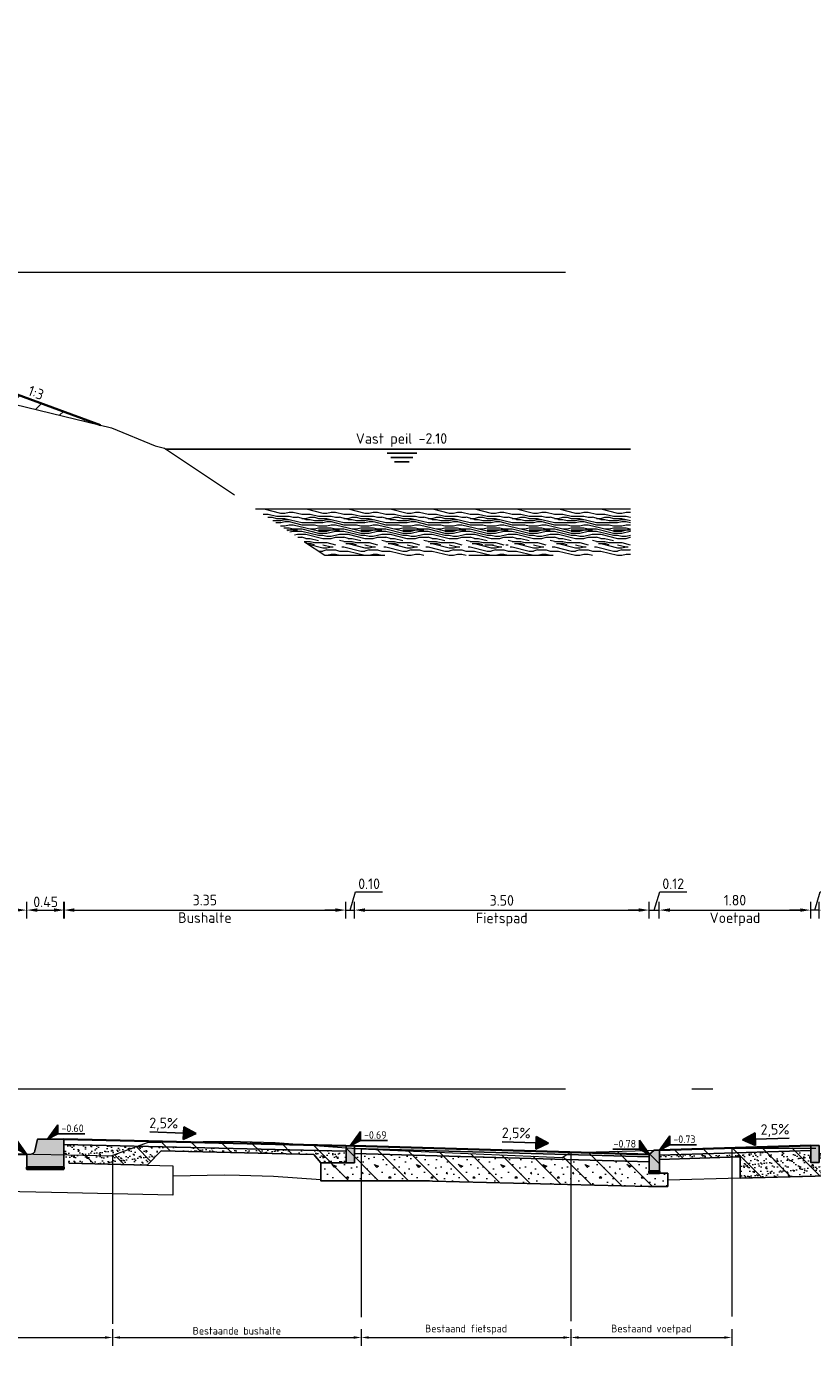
# Model space of a CAD drawing. Header units: metres. Extents: x -1 to 222837, y -2 to 853657.
# Tile 37 of 256: x 111524 to 111533, y 425584 to 425600. Entities that reach past the tile are written whole.
import ezdxf
from ezdxf.enums import TextEntityAlignment as Align

# ---------------------------------------------------------------- set-up
doc = ezdxf.new("R2010")
doc.units = ezdxf.units.M
doc.header["$XCLIPFRAME"] = 0
doc.linetypes.add('1-1', pattern=[20, 10, -10])
doc.linetypes.add('AL-NAP_LIJN', pattern=[15.25, 12, -1.5, 0.25, -1.5])
for name, color, linetype, lineweight in [('A-TXT-T25', 7, 'Continuous', 25), ('B-ALG', 8, 'Continuous', 5), ('B-ALG_TXT', 8, 'Continuous', 5), ('B-WE-GW-GROND_SLIB-A', 252, 'Continuous', 18), ('B-WE-GW-MAAIVELD-GD', 93, 'Continuous', 18), ('N-WE-AM-NAP-G', 7, 'AL-NAP_LIJN', 18), ('N-WE-GW-BERM-G', 90, 'Continuous', 35), ('N-WE-GW-GROND-WERK-A', 7, 'Continuous', 18), ('N-WE-GW-WATERGANG-WERK-A', 92, 'Continuous', 18), ('N-WE-VH-VERHARDING_BESTORTING-A', 252, 'Continuous', 18), ('N-WE-VH-VERHARDING_BESTORTING-G', 252, 'Continuous', 35), ('N-WE-VH-VERHARDING_FUNDERING-A', 7, 'Continuous', 18), ('X-XX-AL-HOOGTELABEL-S', 90, 'Continuous', 25)]:
    doc.layers.add(name, color=color, linetype=linetype, lineweight=lineweight)
for name, color, linetype in [('PR-WATER', 140, 'Continuous'), ('PR-WATER @ 0.05', 140, 'Continuous'), ('X-REF', 7, 'Continuous')]:
    doc.layers.add(name, color=color, linetype=linetype)
doc.styles.add('NLCS-ISO', font='NLCS-ISO.ttf')
doc.styles.add('NLCS-ISO-ANNOTATIEF-T25', font='NLCS-ISO.ttf', dxfattribs={"height": 2.5})
doc.styles.add('NLCS-ISO-M50-T25', font='NLCS-ISO.ttf')
doc.dimstyles.new('NLCS-ANNOTATIEF-T25-PIJL', dxfattribs={"dimtxt": 2.5, "dimasz": 2.5, "dimexe": 2, "dimexo": 2, "dimgap": 0.7, "dimtad": 1, "dimzin": 0, "dimdsep": 46, "dimtxsty": 'NLCS-ISO-ANNOTATIEF-T25', "dimcen": 0, "dimdle": 2, "dimclrd": 256, "dimclre": 256, "dimclrt": 256, "dimadec": 5, "dimazin": 0, "dimtfac": 1, "dimtofl": 0, "dimtmove": 1, "dimatfit": 0, "dimfxl": 2, "dimfxlon": 1, "dimtfillclr": 254, "dimtolj": 1, "dimtzin": 0, "dimlwd": 18, "dimlwe": 18, "dimarcsym": 0})
doc.dimstyles.new('NLCS-M50-T25-PIJL-X_L2_H5', dxfattribs={"dimscale": 0.05, "dimtxt": 2.5, "dimasz": 2.5, "dimexe": 2, "dimexo": 2, "dimgap": 0.7, "dimtad": 1, "dimzin": 0, "dimdsep": 46, "dimtxsty": 'NLCS-ISO-M50-T25', "dimcen": 0, "dimdle": 2, "dimclrd": 256, "dimclre": 256, "dimclrt": 256, "dimadec": 5, "dimazin": 0, "dimtfac": 1, "dimtofl": 0, "dimtmove": 1, "dimatfit": 0, "dimfxl": 2, "dimfxlon": 1, "dimtfillclr": 254, "dimtolj": 1, "dimtzin": 0, "dimlwd": 18, "dimlwe": 18, "dimarcsym": 0})
picture_1 = doc.add_image_def('image1.ecw', size_in_pixel=(400001, 250001))
picture_2 = doc.add_image_def('image2.ecw', size_in_pixel=(120000, 80000))
pattern_1 = [(37.5, (12.483454, 0), (-0.003149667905, 0.09634118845), [0, -0.076, 0, -0.085, 0, -0.08125]), (7.5, (12.48345, 0), (0.088488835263, 0.14110730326), [0, -0.041, 0, -0.0685, 0, -0.02625]), (327.5, (12.421954, 0), (0.155707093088, 0.000282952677), [0, -0.025, 0, -0.09, 0, -0.1175]), (317.5, (12.42195, 0), (0.15030633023, 0.043883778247), [0, -0.0125, 0, -0.059, 0, -0.0675])]

# ---------------------------------------------------------------- blocks, each defined once
blk = doc.blocks.new('DOORSNEDE_WATERLIJN')
at = {"linetype": 'Continuous'}
for p, q in [((-3.51, -1), (3.51, -1)), ((-2.63, -2), (2.62, -2)), ((-1.74, -3), (1.72, -3))]:
    blk.add_line(p, q, dxfattribs=at)
blk = doc.blocks.new('opsluitband 100x200')
at = {"transparency": 33554610}
h = blk.add_hatch(color=8, dxfattribs=at)
h.dxf.hatch_style = 1
h.paths.add_polyline_path([(111221.896, 425865.107), (111221.896, 425864.907), (111221.996, 425864.907), (111221.996, 425865.107)])
at = {"flags": 128}
blk.add_lwpolyline([(111221.896, 425865.107), (111221.896, 425864.907), (111221.996, 425864.907), (111221.996, 425865.107)], close=True, dxfattribs=at)
blk = doc.blocks.new('rijwielpadban 40 120x250')
at = {"transparency": 33554610}
h = blk.add_hatch(color=8, dxfattribs=at)
h.dxf.hatch_style = 1
h.paths.add_polyline_path([(0.12, 0), (0.12, 0.2), (0.06, 0.25), (0.04, 0.25), (0, 0.25), (0, 0)])
at = {"flags": 128}
blk.add_lwpolyline([(0.12, 0), (0.12, 0.2), (0.06, 0.25), (0.04, 0.25), (0, 0.25), (0, 0)], close=True, dxfattribs=at)
blk = doc.blocks.new('stelspecie Rijwielpadband')
at = {"layer": 'N-WE-VH-VERHARDING_BESTORTING-A'}
h = blk.add_hatch(dxfattribs=at)
h.set_pattern_fill('ANSI31', color=0, scale=0.005, angle=45, style=0)
h.set_pattern_definition([(90, (-128736.483228, -464678.380746), (-0.015875, 2e-18), [])])
h.paths.add_polyline_path([(0, 0), (0.12, 0), (0.12, -0.024), (0, -0.024)])
at = {"layer": 'N-WE-VH-VERHARDING_BESTORTING-G', "color": 0, "flags": 128}
blk.add_lwpolyline([(0, 0), (0.12, 0), (0.12, -0.024), (0, -0.024)], close=True, dxfattribs=at)
blk = doc.blocks.new('Pijl afschot')
blk.add_hatch(color=256).paths.add_polyline_path([(1717511043.91, -163054497.474), (1717511043.835, -163054497.324), (1717511043.76, -163054497.474)])
for p, q in [((1717511043.76, -163054497.474), (1717511043.835, -163054497.324)), ((1717511043.91, -163054497.474), (1717511043.835, -163054497.324)), ((1717511043.76, -163054497.474), (1717511043.91, -163054497.474)), ((1717511043.835, -163054497.474), (1717511043.835, -163054497.875))]:
    blk.add_line(p, q)
blk = doc.blocks.new('*D1877')
at = {"layer": 'B-ALG_TXT', "linetype": 'Continuous', "lineweight": 18, "transparency": 16777216}
for p, q in [((111527.892, 425584.217), (111527.892, 425584.017)), ((111527.982, 425584.117), (111530.292, 425584.117)), ((111530.382, 425584.217), (111530.382, 425584.017))]:
    blk.add_line(p, q, dxfattribs=at)
at = {"layer": 'B-ALG_TXT', "transparency": 16777216}
for points in [[(111527.982, 425584.132), (111527.982, 425584.102), (111527.892, 425584.117)], [(111530.292, 425584.132), (111530.292, 425584.102), (111530.382, 425584.117)]]:
    blk.add_solid(points, dxfattribs=at)
at = {"layer": 'Defpoints', "color": 0, "transparency": 16777216}
for p in [(111527.892, 425586.154), (111530.382, 425586.154), (111530.382, 425584.117)]:
    blk.add_point(p, dxfattribs=at)
at = {"layer": 'B-ALG_TXT', "transparency": 16777216, "insert": (111529.137, 425584.21), "char_height": 0.09, "attachment_point": 5, "style": 'NLCS-ISO-M50-T25'}
blk.add_mtext('\\A1;Bestaand fietspad', dxfattribs=at)
blk = doc.blocks.new('*D1878')
at = {"layer": 'B-ALG_TXT', "linetype": 'Continuous', "lineweight": 18, "transparency": 16777216}
for p, q in [((111518.751, 425584.217), (111518.751, 425584.017)), ((111518.841, 425584.117), (111524.85, 425584.117)), ((111524.94, 425584.217), (111524.94, 425584.017))]:
    blk.add_line(p, q, dxfattribs=at)
at = {"layer": 'B-ALG_TXT', "transparency": 16777216}
for points in [[(111518.841, 425584.132), (111518.841, 425584.102), (111518.751, 425584.117)], [(111524.85, 425584.132), (111524.85, 425584.102), (111524.94, 425584.117)]]:
    blk.add_solid(points, dxfattribs=at)
at = {"layer": 'Defpoints', "color": 0, "transparency": 16777216}
for p in [(111518.751, 425586.154), (111524.94, 425586.154), (111524.94, 425584.117)]:
    blk.add_point(p, dxfattribs=at)
at = {"layer": 'B-ALG_TXT', "transparency": 16777216, "insert": (111521.846, 425584.21), "char_height": 0.09, "attachment_point": 5, "style": 'NLCS-ISO-M50-T25'}
blk.add_mtext('\\A1;Bestaande rijweg ', dxfattribs=at)
blk = doc.blocks.new('*D1879')
at = {"layer": 'B-ALG_TXT', "linetype": 'Continuous', "lineweight": 18, "transparency": 16777216}
for p, q in [((111530.382, 425584.217), (111530.382, 425584.017)), ((111530.472, 425584.117), (111532.201, 425584.117)), ((111532.291, 425584.217), (111532.291, 425584.017))]:
    blk.add_line(p, q, dxfattribs=at)
at = {"layer": 'B-ALG_TXT', "transparency": 16777216}
for points in [[(111530.472, 425584.132), (111530.472, 425584.102), (111530.382, 425584.117)], [(111532.201, 425584.132), (111532.201, 425584.102), (111532.291, 425584.117)]]:
    blk.add_solid(points, dxfattribs=at)
at = {"layer": 'Defpoints', "color": 0, "transparency": 16777216}
for p in [(111530.382, 425586.042), (111532.291, 425585.926), (111532.291, 425584.117)]:
    blk.add_point(p, dxfattribs=at)
at = {"layer": 'B-ALG_TXT', "transparency": 16777216, "insert": (111531.336, 425584.21), "char_height": 0.09, "attachment_point": 5, "style": 'NLCS-ISO-M50-T25'}
blk.add_mtext('\\A1;Bestaand voetpad', dxfattribs=at)
blk = doc.blocks.new('*D1880')
at = {"layer": 'B-ALG_TXT', "linetype": 'Continuous', "lineweight": 18, "transparency": 16777216}
for p, q in [((111524.94, 425584.217), (111524.94, 425584.017)), ((111525.03, 425584.117), (111527.802, 425584.117)), ((111527.892, 425584.217), (111527.892, 425584.017))]:
    blk.add_line(p, q, dxfattribs=at)
at = {"layer": 'B-ALG_TXT', "transparency": 16777216}
for points in [[(111525.03, 425584.132), (111525.03, 425584.102), (111524.94, 425584.117)], [(111527.802, 425584.132), (111527.802, 425584.102), (111527.892, 425584.117)]]:
    blk.add_solid(points, dxfattribs=at)
at = {"layer": 'Defpoints', "color": 0, "transparency": 16777216}
for p in [(111524.94, 425586.154), (111527.892, 425586.154), (111527.892, 425584.117)]:
    blk.add_point(p, dxfattribs=at)
at = {"layer": 'B-ALG_TXT', "transparency": 16777216, "insert": (111526.416, 425584.197), "char_height": 0.09, "attachment_point": 5, "style": 'NLCS-ISO-M50-T25'}
blk.add_mtext('\\A1;Bestaande bushalte', dxfattribs=at)
blk = doc.blocks.new('bushalteband zij')
at = {"transparency": 33554610}
h = blk.add_hatch(color=8, dxfattribs=at)
h.dxf.hatch_style = 1
edge = h.paths.add_edge_path()
edge.add_line((0, 0.15), (0.051, 0.152))
edge.add_arc((0.049, 0.202), 0.05, 271.7844, 348.2926)
edge.add_line((0.098, 0.191), (0.127, 0.33))
edge.add_line((0.127, 0.33), (0.44, 0.33))
edge.add_line((0.44, 0.33), (0.44, 0))
edge.add_line((0.44, 0), (0, 0))
edge.add_line((0, 0), (0, 0.15))
at = {"flags": 128}
blk.add_lwpolyline([(0, 0.15), (0.051, 0.152, 0.34681), (0.098, 0.191), (0.127, 0.33), (0.44, 0.33), (0.44, 0), (0, 0)], format="xyb", close=True, dxfattribs=at)
blk = doc.blocks.new('SAL-HOOGTELABEL_01-SO')
for p, q in [((-2.46, 1.31), (-2.46, 3.44)), ((-2.46, 3.44), (0, 0)), ((-2.46, 1.31), (-8.84, 1.31)), ((0, 0), (-2.46, 1.31))]:
    blk.add_line(p, q)
blk.add_solid([(-2.46, 3.44), (-2.46, 1.31), (0, 0)])
at = {"style": 'NLCS-ISO'}
blk.add_attdef('...', text='', height=1.8, dxfattribs=at).set_placement((-5.96, 2.61), align=Align.MIDDLE)
blk = doc.blocks.new('*D2005')
at = {"layer": 'A-TXT-T25', "linetype": 'Continuous', "lineweight": 18, "transparency": 16777216}
for p, q in [((111517.418, 425589.091), (111517.418, 425589.291)), ((111517.543, 425589.191), (111523.796, 425589.191)), ((111523.921, 425589.091), (111523.921, 425589.291))]:
    blk.add_line(p, q, dxfattribs=at)
at = {"layer": 'A-TXT-T25', "transparency": 16777216}
for points in [[(111517.543, 425589.212), (111517.543, 425589.171), (111517.418, 425589.191)], [(111523.796, 425589.212), (111523.796, 425589.171), (111523.921, 425589.191)]]:
    blk.add_solid(points, dxfattribs=at)
at = {"layer": 'Defpoints', "color": 0, "transparency": 16777216}
for p in [(111523.921, 425589.191), (111517.418, 425586.352), (111523.921, 425586.216)]:
    blk.add_point(p, dxfattribs=at)
at = {"layer": 'A-TXT-T25', "transparency": 16777216, "insert": (111520.67, 425589.171), "char_height": 0.125, "attachment_point": 5, "style": 'NLCS-ISO-ANNOTATIEF-T25'}
blk.add_mtext('\\A1;6.50\\PRijbaan', dxfattribs=at)
blk = doc.blocks.new('*D2004')
at = {"layer": 'A-TXT-T25', "linetype": 'Continuous', "lineweight": 18, "transparency": 16777216}
for p, q in [((111523.921, 425589.091), (111523.921, 425589.291)), ((111524.046, 425589.191), (111524.246, 425589.191)), ((111524.371, 425589.091), (111524.371, 425589.291))]:
    blk.add_line(p, q, dxfattribs=at)
at = {"layer": 'A-TXT-T25', "transparency": 16777216}
for points in [[(111524.046, 425589.212), (111524.046, 425589.171), (111523.921, 425589.191)], [(111524.246, 425589.212), (111524.246, 425589.171), (111524.371, 425589.191)]]:
    blk.add_solid(points, dxfattribs=at)
at = {"layer": 'Defpoints', "color": 0, "transparency": 16777216}
for p in [(111524.371, 425589.191), (111523.921, 425586.216), (111524.371, 425586.185)]:
    blk.add_point(p, dxfattribs=at)
at = {"layer": 'A-TXT-T25', "transparency": 16777216, "insert": (111524.146, 425589.289), "char_height": 0.125, "attachment_point": 5, "style": 'NLCS-ISO-ANNOTATIEF-T25'}
blk.add_mtext('\\A1;0.45', dxfattribs=at)
blk = doc.blocks.new('*D2003')
at = {"layer": 'A-TXT-T25', "linetype": 'Continuous', "lineweight": 18, "transparency": 16777216}
for p, q in [((111524.361, 425589.091), (111524.361, 425589.291)), ((111524.486, 425589.191), (111527.586, 425589.191)), ((111527.711, 425589.091), (111527.711, 425589.291))]:
    blk.add_line(p, q, dxfattribs=at)
at = {"layer": 'A-TXT-T25', "transparency": 16777216}
for points in [[(111524.486, 425589.212), (111524.486, 425589.171), (111524.361, 425589.191)], [(111527.586, 425589.212), (111527.586, 425589.171), (111527.711, 425589.191)]]:
    blk.add_solid(points, dxfattribs=at)
at = {"layer": 'Defpoints', "color": 0, "transparency": 16777216}
for p in [(111527.711, 425589.191), (111524.361, 425586.306), (111527.711, 425586.291)]:
    blk.add_point(p, dxfattribs=at)
at = {"layer": 'A-TXT-T25', "transparency": 16777216, "insert": (111526.036, 425589.206), "char_height": 0.125, "attachment_point": 5, "style": 'NLCS-ISO-ANNOTATIEF-T25'}
blk.add_mtext('\\A1;3.35\\PBushalte', dxfattribs=at)
blk = doc.blocks.new('*D2002')
at = {"layer": 'A-TXT-T25', "linetype": 'Continuous', "lineweight": 18, "transparency": 16777216}
for p, q in [((111527.761, 425589.191), (111527.826, 425589.406)), ((111527.826, 425589.406), (111528.146, 425589.406)), ((111527.586, 425589.191), (111527.461, 425589.191)), ((111527.711, 425589.091), (111527.711, 425589.291)), ((111527.711, 425589.191), (111527.811, 425589.191)), ((111527.811, 425589.091), (111527.811, 425589.291)), ((111527.936, 425589.191), (111528.061, 425589.191))]:
    blk.add_line(p, q, dxfattribs=at)
at = {"layer": 'A-TXT-T25', "transparency": 16777216}
for points in [[(111527.586, 425589.212), (111527.586, 425589.171), (111527.711, 425589.191)], [(111527.936, 425589.212), (111527.936, 425589.171), (111527.811, 425589.191)]]:
    blk.add_solid(points, dxfattribs=at)
at = {"layer": 'Defpoints', "color": 0, "transparency": 16777216}
for p in [(111527.811, 425589.191), (111527.711, 425586.291), (111527.811, 425586.291)]:
    blk.add_point(p, dxfattribs=at)
at = {"layer": 'A-TXT-T25', "transparency": 16777216, "insert": (111527.986, 425589.504), "char_height": 0.125, "attachment_point": 5, "style": 'NLCS-ISO-ANNOTATIEF-T25'}
blk.add_mtext('\\A1;0.10', dxfattribs=at)
blk = doc.blocks.new('*D2001')
at = {"layer": 'A-TXT-T25', "linetype": 'Continuous', "lineweight": 18, "transparency": 16777216}
for p, q in [((111527.811, 425589.091), (111527.811, 425589.291)), ((111527.936, 425589.191), (111531.186, 425589.191)), ((111531.311, 425589.091), (111531.311, 425589.291))]:
    blk.add_line(p, q, dxfattribs=at)
at = {"layer": 'A-TXT-T25', "transparency": 16777216}
for points in [[(111527.936, 425589.212), (111527.936, 425589.171), (111527.811, 425589.191)], [(111531.186, 425589.212), (111531.186, 425589.171), (111531.311, 425589.191)]]:
    blk.add_solid(points, dxfattribs=at)
at = {"layer": 'Defpoints', "color": 0, "transparency": 16777216}
for p in [(111531.311, 425589.191), (111527.811, 425586.191), (111531.311, 425586.201)]:
    blk.add_point(p, dxfattribs=at)
at = {"layer": 'A-TXT-T25', "transparency": 16777216, "insert": (111529.561, 425589.183), "char_height": 0.125, "attachment_point": 5, "style": 'NLCS-ISO-ANNOTATIEF-T25'}
blk.add_mtext('\\A1;3.50\\PFietspad', dxfattribs=at)
blk = doc.blocks.new('*D2000')
at = {"layer": 'A-TXT-T25', "linetype": 'Continuous', "lineweight": 18, "transparency": 16777216}
for p, q in [((111531.431, 425589.091), (111531.431, 425589.291)), ((111531.556, 425589.191), (111533.103, 425589.191)), ((111533.228, 425589.091), (111533.228, 425589.291))]:
    blk.add_line(p, q, dxfattribs=at)
at = {"layer": 'A-TXT-T25', "transparency": 16777216}
for points in [[(111531.556, 425589.212), (111531.556, 425589.171), (111531.431, 425589.191)], [(111533.103, 425589.212), (111533.103, 425589.171), (111533.228, 425589.191)]]:
    blk.add_solid(points, dxfattribs=at)
at = {"layer": 'Defpoints', "color": 0, "transparency": 16777216}
for p in [(111533.228, 425589.191), (111531.431, 425586.216), (111533.228, 425586.296)]:
    blk.add_point(p, dxfattribs=at)
at = {"layer": 'A-TXT-T25', "transparency": 16777216, "insert": (111532.329, 425589.186), "char_height": 0.125, "attachment_point": 5, "style": 'NLCS-ISO-ANNOTATIEF-T25'}
blk.add_mtext('\\A1;1.80\\PVoetpad', dxfattribs=at)
blk = doc.blocks.new('*D1999')
at = {"layer": 'A-TXT-T25', "linetype": 'Continuous', "lineweight": 18, "transparency": 16777216}
for p, q in [((111531.371, 425589.191), (111531.436, 425589.406)), ((111531.436, 425589.406), (111531.756, 425589.406)), ((111531.186, 425589.191), (111531.061, 425589.191)), ((111531.311, 425589.091), (111531.311, 425589.291)), ((111531.311, 425589.191), (111531.431, 425589.191)), ((111531.431, 425589.091), (111531.431, 425589.291)), ((111531.556, 425589.191), (111531.681, 425589.191))]:
    blk.add_line(p, q, dxfattribs=at)
at = {"layer": 'A-TXT-T25', "transparency": 16777216}
for points in [[(111531.186, 425589.212), (111531.186, 425589.171), (111531.311, 425589.191)], [(111531.556, 425589.212), (111531.556, 425589.171), (111531.431, 425589.191)]]:
    blk.add_solid(points, dxfattribs=at)
at = {"layer": 'Defpoints', "color": 0, "transparency": 16777216}
for p in [(111531.431, 425589.191), (111531.311, 425586.173), (111531.431, 425586.173)]:
    blk.add_point(p, dxfattribs=at)
at = {"layer": 'A-TXT-T25', "transparency": 16777216, "insert": (111531.596, 425589.504), "char_height": 0.125, "attachment_point": 5, "style": 'NLCS-ISO-ANNOTATIEF-T25'}
blk.add_mtext('\\A1;0.12', dxfattribs=at)
blk = doc.blocks.new('*D1998')
at = {"layer": 'A-TXT-T25', "linetype": 'Continuous', "lineweight": 18, "transparency": 16777216}
for p, q in [((111533.278, 425589.191), (111533.342, 425589.406)), ((111533.342, 425589.406), (111533.662, 425589.406)), ((111533.103, 425589.191), (111532.978, 425589.191)), ((111533.228, 425589.091), (111533.228, 425589.291)), ((111533.328, 425589.191), (111533.228, 425589.191)), ((111533.328, 425589.091), (111533.328, 425589.291)), ((111533.453, 425589.191), (111533.578, 425589.191))]:
    blk.add_line(p, q, dxfattribs=at)
at = {"layer": 'A-TXT-T25', "transparency": 16777216}
for points in [[(111533.103, 425589.212), (111533.103, 425589.171), (111533.228, 425589.191)], [(111533.453, 425589.212), (111533.453, 425589.171), (111533.328, 425589.191)]]:
    blk.add_solid(points, dxfattribs=at)
at = {"layer": 'Defpoints', "color": 0, "transparency": 16777216}
for p in [(111533.228, 425589.191), (111533.228, 425586.296), (111533.328, 425586.296)]:
    blk.add_point(p, dxfattribs=at)
at = {"layer": 'A-TXT-T25', "transparency": 16777216, "insert": (111533.502, 425589.504), "char_height": 0.125, "attachment_point": 5, "style": 'NLCS-ISO-ANNOTATIEF-T25'}
blk.add_mtext('\\A1;0.10', dxfattribs=at)

msp = doc.modelspace()

# ---------------------------------------------------------------- hatches: boundary and pattern name
at = {"layer": 'B-WE-GW-GROND_SLIB-A', "transparency": 33554687}
h = msp.add_hatch(dxfattribs=at)
h.set_pattern_fill('AGW-GROND_SLIB', color=256, style=0, pattern_type=2)
h.set_pattern_definition([(0, (111526.6355, 425593.95373), (0, 0.5), [0.1, -0.15, 0.05, -0.2]), (0, (111526.9855, 425593.96623), (0, 0.5), [0.1, -0.4]), (0, (111526.9355, 425593.99123), (0, 0.5), [0.05, -0.45]), (0, (111526.6605, 425594.00373), (0, 0.5), [0.025, -0.35, 0.025, -0.1]), (0, (111526.8355, 425594.02873), (0, 0.5), [0.1, -0.15, 0.025, -2.25]), (0, (111526.7105, 425594.04123), (0, 0.5), [0.075, -0.425]), (0, (111526.8355, 425594.05373), (0, 0.5), [0.15, -0.35]), (0, (111526.6855, 425594.06623), (0, 0.5), [0.1, -0.4]), (0, (111526.8855, 425604.20373), (0, 0.5), [0.25, -0.25]), (0, (111526.7355, 425594.10373), (0, 0.5), [0.05, -0.15, 0.1, -0.2]), (0, (111527.0855, 425594.11623), (0, 0.5), [0.1, -0.4]), (0, (111526.9855, 425594.12873), (0, 0.5), [0.05, -0.45]), (0, (111526.8855, 425594.14123), (0, 0.5), [0.05, -0.45]), (0, (111526.6355, 425594.15373), (0, 0.5), [0.1, -0.4]), (0, (111526.8855, 425594.16623), (0, 0.5), [0.1, -0.4]), (0, (111526.8855, 425594.19123), (0, 0.5), [0.1, -0.1, 0.1, -0.2]), (0, (111526.7855, 425594.21623), (0, 0.5), [0.05, -0.25, 0.1, -0.1]), (0, (111526.8855, 425594.22873), (0, 0.5), [0.15, -0.35]), (0, (111526.8855, 425594.25373), (0, 0.5), [0.1, -0.4]), (0, (111526.6855, 425594.26623), (0, 0.5), [0.15, -0.2, 0.05, -0.1]), (0, (111526.6855, 425594.29123), (0, 0.5), [0.25, -0.25]), (0, (111526.9855, 425594.30373), (0, 0.5), [0.05, -0.45]), (0, (111526.8355, 425594.31623), (0, 0.5), [0.1, -0.4]), (0, (111526.7355, 425594.32873), (0, 0.5), [0.05, -0.2, 0.05, -0.2]), (0, (111526.6855, 425594.34123), (0, 0.5), [0.05, -0.15, 0.1, -0.2]), (0, (111526.7855, 425594.35373), (0, 0.5), [0.05, -0.25, 0.05, -0.15]), (0, (111526.8855, 425594.36623), (0, 0.5), [0.15, -0.35]), (0, (111526.6855, 425594.39123), (0, 0.5), [0.1, -0.4]), (0, (111526.9355, 425594.40373), (0, 0.5), [0.05, -0.45]), (0, (111527.0355, 425594.41623), (0, 0.5), [0.05, -0.45]), (14.0362, (111526.98551, 425593.99123), (0.5, -2e-11), [0.0515, -2.010053]), (14.0362, (111527.03551, 425594.10373), (0.5, -2e-11), [0.0515, -2.010053]), (14.0362, (111526.98551, 425594.40373), (0.5, -2e-11), [0.0515, -2.010053]), (14.0362, (111526.83551, 425594.21623), (0.5, -2e-11), [0.0515, -2.010053]), (14.0362, (111526.93551, 425594.29123), (0.5, -2e-11), [0.0515, -2.010053]), (14.0362, (111526.98551, 425594.25373), (0.5, -2e-11), [0.0515, -2.010053]), (14.0362, (111526.73551, 425594.34123), (0.5, -2e-11), [0.0515, -2.010053]), (14.0362, (111526.93551, 425594.31623), (0.5, -2e-11), [0.0515, -2.010053]), (14.0362, (111527.03551, 425594.12873), (0.5, -2e-11), [0.103, -1.958553]), (14.0362, (111526.98551, 425594.16623), (0.5, -2e-11), [0.103, -1.958553]), (14.0362, (111526.98551, 425594.19123), (0.5, -2e-11), [0.103, -1.958553]), (165.9638, (111526.83551, 425594.02873), (-0.5, -2e-11), [0.0515, -0.103, 0.0515, -1.855553]), (165.9638, (111526.73551, 425594.10373), (-0.5, -2e-11), [0.0515, -2.010053]), (165.9638, (111526.73551, 425594.32873), (-0.5, -2e-11), [0.103, -1.958553]), (194.0362, (111526.98551, 425593.96623), (-0.5, 2e-11), [0.0515, -2.010053]), (345.9638, (111527.08551, 425593.96623), (0.5, 2e-11), [0.0515, -2.010053]), (345.9638, (111526.93551, 425594.14123), (0.5, 2e-11), [0.0515, -2.010053]), (345.9638, (111527.03551, 425594.22873), (0.5, 2e-11), [0.0515, -2.010053]), (345.9638, (111526.83551, 425594.26623), (0.5, 2e-11), [0.0515, -2.010053]), (345.9638, (111526.78551, 425594.32873), (0.5, 2e-11), [0.0515, -2.010053]), (345.9638, (111526.83551, 425594.35373), (0.5, 2e-11), [0.0515, -2.010053]), (345.9638, (111526.83551, 425594.26623), (0.5, 2e-11), [0.0515, -2.010053]), (345.9638, (111526.98551, 425594.34123), (0.5, 2e-11), [0.206, -1.855553]), (345.9638, (111526.68551, 425594.00373), (0.5, 2e-11), [0.206, -1.855553]), (345.9638, (111526.73551, 425594.04123), (0.5, 2e-11), [0.206, -1.855553]), (345.9638, (111526.78551, 425594.06623), (0.5, 2e-11), [0.0515, -0.103, 0.103, -1.804053]), (345.9638, (111526.78551, 425594.10373), (0.5, 2e-11), [0.103, -0.103, 0.103, -1.752553]), (345.9638, (111526.73551, 425594.15373), (0.5, 2e-11), [0.206, -1.855553]), (345.9638, (111526.68551, 425594.19123), (0.5, 2e-11), [0.206, -1.855553]), (345.9638, (111526.68551, 425594.21623), (0.5, 2e-11), [0.206, -1.855553]), (345.9638, (111527.03551, 425594.36623), (0.5, 2e-11), [0.0515, -2.010053]), (345.9638, (111527.08551, 425594.41623), (0.5, 1e-07), [0.103, -1.958553]), (345.9638, (111526.78551, 425594.39123), (0.5, 1e-07), [0.103, -1.958553]), (345.9638, (111526.73551, 425593.95373), (0.5, 9e-09), [0.206, -1.855553]), (345.9638, (111527.03551, 425594.30373), (0.5, 9e-09), [0.1545, -1.907053]), (345.9638, (111527.08551, 425594.26623), (0.5, 9e-09), [0.309, -1.752553])])
h.paths.add_polyline_path([(111531.0882, 425593.9537), (111526.6355, 425593.9537), (111527.4605, 425593.4037), (111531.0882, 425593.4037)])
at = {"layer": 'N-WE-GW-GROND-WERK-A', "transparency": 33554585}
h = msp.add_hatch(dxfattribs=at)
h.set_pattern_fill('AGW-WERK_AANVULLEN', color=256, style=0, pattern_type=2)
h.set_pattern_definition([(45, (-0.75, -5.6163), (-0.1767766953, 0.1767766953), [])])
h.paths.add_polyline_path([(111524.7979, 425594.9474), (111523.2347, 425595.5212), (111522.2347, 425595.5712), (111522.2347, 425595.515), (111522.2347, 425595.3712), (111522.4847, 425595.3712), (111522.6719, 425595.4328), (111523.1977, 425595.334)])
at = {"layer": 'N-WE-GW-WATERGANG-WERK-A', "transparency": 33554559}
h = msp.add_hatch(dxfattribs=at)
h.set_pattern_fill('AGW-WERK_ONTGRAVEN', color=256, style=0, pattern_type=2)
h.set_pattern_definition([(135, (111533.3578, 425611.1243), (-0.1767767, -0.1767767), [])])
h.paths.add_polyline_path([(111531.4233, 425586.3414), (111530.3773, 425586.3115), (111530.3219, 425586.2807), (111530.2758, 425586.2556), (111528.2322, 425586.3428), (111527.8958, 425586.3567), (111527.6618, 425586.374), (111526.8702, 425586.4326), (111526.4585, 425586.4438), (111526.2707, 425586.4487), (111525.5147, 425586.4353), (111525.3544, 425586.4325), (111525.3122, 425586.4169), (111524.9256, 425586.2748), (111524.4155, 425586.2849), (111524.4212, 425586.1849), (111525.35, 425586.1635), (111525.516, 425586.3317), (111527.3279, 425586.2896), (111527.4112, 425586.1907), (111527.4112, 425585.9783), (111528.4638, 425585.9783, -0.0062488), (111528.7387, 425585.9749), (111531.3017, 425585.9108), (111531.5312, 425585.9108), (111531.5312, 425586.0664), (111531.4312, 425586.0664)])
h = msp.add_hatch(dxfattribs=at)
h.set_pattern_fill('AGW-WERK_ONTGRAVEN', color=256, style=0, pattern_type=2)
h.set_pattern_definition([(135, (0, 0), (-0.1767766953, -0.1767766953), [])])
h.paths.add_polyline_path([(111532.3907, 425586.26), (111532.3907, 425586.0098), (111533.5778, 425586.0415), (111533.5778, 425586.2956), (111533.3278, 425586.2956), (111533.3278, 425586.3658), (111533.2278, 425586.3695), (111532.3995, 425586.3658), (111531.4319, 425586.3417), (111531.4345, 425586.2307)])
at = {"layer": 'N-WE-VH-VERHARDING_BESTORTING-A'}
h = msp.add_hatch(dxfattribs=at)
h.set_pattern_fill('ANSI31', color=0, scale=0.005, angle=45, style=0)
h.set_pattern_definition([(90, (-17212.562049, -39092.240044), (-0.015875, 2e-18), [])])
h.paths.add_polyline_path([(111523.9212, 425586.1407), (111524.3612, 425586.1407), (111524.3612, 425586.1164), (111523.9212, 425586.1164)])
at = {"layer": 'N-WE-VH-VERHARDING_FUNDERING-A', "transparency": 33554687}
h = msp.add_hatch(dxfattribs=at)
h.set_pattern_fill('AVH-FUNDERING_ZAND', color=256, style=0, pattern_type=2)
h.set_pattern_definition(pattern_1)
h.paths.add_polyline_path([(111525.516, 425586.3317), (111527.3279, 425586.2896), (111527.4112, 425586.1907), (111527.7112, 425586.1907), (111527.7112, 425586.3307), (111524.3612, 425586.4072), (111524.3612, 425586.1849), (111525.3548, 425586.1684)])
h = msp.add_hatch(dxfattribs=at)
h.set_pattern_fill('AVH-FUNDERING_ZAND', color=256, style=0, pattern_type=2)
h.set_pattern_definition(pattern_1)
h.paths.add_polyline_path([(111532.3907, 425586.31), (111531.433, 425586.2807), (111531.4345, 425586.2307), (111532.3907, 425586.2599), (111532.3907, 425586.0098), (111533.5778, 425586.0415), (111533.5778, 425586.2956), (111533.3278, 425586.2956), (111533.3278, 425586.1956), (111533.2278, 425586.1956), (111533.2235, 425586.3354)])
h = msp.add_hatch(dxfattribs=at)
h.set_pattern_fill('AVH-FUNDERING_GRANULAAT', color=256, style=0, pattern_type=2)
h.set_pattern_definition([(0, (111528.2862, 425586.23077), (0, 0.5), [0, -0.5]), (0, (111528.2912, 425586.05577), (0, 0.5), [0, -0.5]), (0, (111528.3062, 425586.32577), (0, 0.5), [0, -0.5]), (338.1986, (111528.04619, 425586.17077), (1.5000001, -0.5), [0.05385, -2.63873]), (216.87, (111528.09619, 425586.15077), (1.5, 1), [0.025, -2.475]), (130.6013, (111528.07619, 425586.135773), (2.5000002, -2.9999995), [0.046098, -4.563675]), (206.565, (111527.9112, 425586.07577), (-0.5, -0.5), [0.01118, -1.106853]), (326.31, (111527.90119, 425586.07077), (1, -0.5000007), [0.01803, -1.78475]), (108.435, (111527.91619, 425586.06077), (-0.499999, 1), [0.01581, -1.565327]), (225, (111528.2312, 425586.02577), (-9e-17, -0.5), [0.02121, -0.685894]), (0, (111528.2162, 425586.01077), (0.5, 0.5), [0.03, -0.47]), (135, (111528.2462, 425586.01077), (-0.5, 4e-17), [0.02121, -0.685894]), (251.565, (111528.17119, 425586.34577), (0.499999, 1), [0.01581, -1.56533]), (0, (111528.1662, 425586.33077), (0.5, 0.5), [0.025, -0.475]), (143.13, (111528.19119, 425586.33077), (-1.5, 1), [0.025, -2.475]), (213.69, (111527.90619, 425586.35077), (1, 0.5000007), [0.01803, -1.78475]), (341.565, (111527.89119, 425586.34077), (-1, 0.499999), [0.031623, -1.549516]), (126.87, (111527.92119, 425586.33077), (1, -1.5), [0.025, -2.475]), (0, (111528.0512, 425586.33077), (0, 0.5), [0, -0.5]), (0, (111527.9162, 425586.20077), (0, 0.5), [0, -0.5]), (0, (111528.0562, 425586.01577), (0, 0.5), [0, -0.5]), (0, (111528.1912, 425586.17077), (0, 0.5), [0, -0.5]), (0, (111528.0462, 425586.25577), (0, 0.5), [0, -0.5]), (0, (111527.9362, 425586.27077), (0, 0.5), [0, -0.5]), (0, (111527.9812, 425586.24077), (0, 0.5), [0, -0.5]), (0, (111527.9612, 425586.12077), (0, 0.5), [0, -0.5]), (0, (111527.8412, 425586.14077), (0, 0.5), [0, -0.5]), (0, (111527.8462, 425586.25577), (0, 0.5), [0, -0.5]), (0, (111527.8312, 425586.36577), (0, 0.5), [0, -0.5]), (0, (111527.9862, 425586.38577), (0, 0.5), [0, -0.5]), (0, (111528.0962, 425586.40577), (0, 0.5), [0, -0.5]), (0, (111528.2712, 425586.38577), (0, 0.5), [0, -0.5]), (0, (111528.1512, 425586.23077), (0, 0.5), [0, -0.5]), (0, (111528.1012, 425586.32077), (0, 0.5), [0, -0.5]), (0, (111528.1412, 425586.08077), (0, 0.5), [0, -0.5]), (0, (111527.9912, 425586.05577), (0, 0.5), [0, -0.5]), (0, (111528.1412, 425585.94577), (0, 0.5), [0, -0.5]), (0, (111527.9762, 425585.97577), (0, 0.5), [0, -0.5]), (0, (111527.8162, 425585.96077), (0, 0.5), [0, -0.5]), (0, (111527.8762, 425585.93577), (0, 0.5), [0, -0.5]), (0, (111527.8812, 425586.00577), (0, 0.5), [0, -0.5]), (0, (111528.2162, 425585.92577), (0, 0.5), [0, -0.5]), (0, (111528.2762, 425586.13077), (0, 0.5), [0, -0.5]), (0, (111528.2512, 425586.28077), (0, 0.5), [0, -0.5]), (0, (111528.0212, 425585.92077), (0, 0.5), [0, -0.5])])
h.paths.add_polyline_path([(111531.3112, 425586.0663), (111531.5312, 425586.0663), (111531.5312, 425585.9108), (111531.3017, 425585.9108), (111528.5705, 425585.9791), (111527.4112, 425585.9783), (111527.4112, 425586.1907), (111527.8112, 425586.1907), (111527.8112, 425586.2389), (111527.8112, 425586.2981), (111531.3112, 425586.2107)])

# ---------------------------------------------------------------- linework, layer by layer
at = {"flags": 128}
for points in [[(111524.3612, 425586.4072), (111527.7112, 425586.3307)], [(111524.4212, 425586.1849), (111525.35, 425586.1635), (111525.516, 425586.3317), (111527.3279, 425586.2896), (111527.4112, 425586.1907)], [(111531.3112, 425586.2607), (111527.8112, 425586.3607)], [(111533.233, 425586.3357), (111531.433, 425586.2807)], [(111531.3112, 425586.2007), (111527.8112, 425586.3007)], [(111532.3907, 425586.26), (111531.4345, 425586.2307)], [(111533.3278, 425586.1956), (111533.3278, 425586.2956), (111533.5778, 425586.2956), (111533.5778, 425586.0415), (111532.3907, 425586.0098), (111532.3907, 425586.2599)]]:
    msp.add_lwpolyline(points, dxfattribs=at)
msp.add_lwpolyline([(111527.7112, 425586.1907), (111527.5112, 425586.1907), (111527.4112, 425586.1907), (111527.4112, 425585.9783), (111528.4638, 425585.9783, -0.0062488), (111528.7387, 425585.9749), (111531.3017, 425585.9108), (111531.5312, 425585.9108), (111531.5312, 425586.0664), (111531.4312, 425586.0664)], format="xyb", dxfattribs=at)
at = {"layer": 'B-ALG'}
msp.add_line((111532.3907, 425586.0098), (111531.5312, 425585.9836), dxfattribs=at)
at = {"layer": 'B-ALG', "flags": 128}
msp.add_lwpolyline([(111524.4212, 425586.1849), (111525.6544, 425586.1565), (111525.6544, 425585.8064), (111524.4064, 425585.835), (111522.3248, 425585.8768), (111520.9651, 425585.9092), (111520.3166, 425585.9243), (111519.1804, 425585.9492), (111518.7512, 425585.9587), (111516.9771, 425585.9808), (111516.2234, 425585.9687), (111515.5585, 425585.9579), (111510.0488, 425585.8423), (111510.0488, 425586.1746), (111510.3488, 425586.1746)], dxfattribs=at)
at = {"layer": 'B-ALG', "linetype": 'Continuous', "lineweight": 18}
msp.add_lwpolyline([(111525.6546, 425586.0377), (111526.2689, 425586.0486), (111526.4479, 425586.0439), (111526.85, 425586.033), (111527.4112, 425585.9914)], dxfattribs=at)
at = {"layer": 'B-ALG_TXT', "linetype": '1-1', "ltscale": 0.2, "flags": 128}
for points in [[(111527.8918, 425586.3569), (111527.8918, 425584.0543)], [(111532.2907, 425586.3658), (111532.2907, 425584.1084)], [(111524.9399, 425586.2801), (111524.9399, 425584.0543)], [(111530.3818, 425586.3116), (111530.3818, 425584.0543)]]:
    msp.add_lwpolyline(points, dxfattribs=at)
at = {"layer": 'B-WE-GW-GROND_SLIB-A', "flags": 128}
msp.add_lwpolyline([(111526.6355, 425593.9537), (111531.0882, 425593.9537)], dxfattribs=at)
at = {"layer": 'B-WE-GW-MAAIVELD-GD', "color": 93, "linetype": 'Continuous', "lineweight": 18}
for points in [[(111512.3429, 425595.6932), (111515.9206, 425595.5661), (111517.1696, 425595.499), (111517.3257, 425595.4906), (111517.4396, 425595.4843), (111517.4406, 425595.4841), (111517.5165, 425595.5368), (111517.632, 425595.6163), (111518.1331, 425595.6226), (111519.659, 425595.6432), (111521.1137, 425595.5778), (111522.0013, 425595.5382), (111522.146, 425595.5317), (111523.1977, 425595.334), (111524.9265, 425594.9163), (111525.4444, 425594.7026), (111525.5553, 425594.6738)], [(111522.3346, 425586.3267), (111524.4155, 425586.2849), (111524.9256, 425586.2748), (111525.3122, 425586.4169), (111525.3544, 425586.4325), (111525.5147, 425586.4353), (111526.2707, 425586.4487), (111526.4585, 425586.4438), (111526.8702, 425586.4326), (111527.6618, 425586.374), (111527.8958, 425586.3567), (111528.2322, 425586.3428), (111530.2758, 425586.2556), (111530.3219, 425586.2807), (111530.3773, 425586.3115), (111531.4494, 425586.3422), (111532.2907, 425586.3658)]]:
    msp.add_lwpolyline(points, dxfattribs=at)
at = {"layer": 'B-WE-GW-MAAIVELD-GD', "color": 93, "linetype": '1-1', "lineweight": 18, "ltscale": 0.1, "flags": 128}
for points in [[(111525.5553, 425594.6738), (111527.4605, 425593.4037), (111531.0882, 425593.4037)], [(111532.2907, 425586.3658), (111533.5489, 425586.3658), (111535.7818, 425586.1837)]]:
    msp.add_lwpolyline(points, dxfattribs=at)
at = {"layer": 'N-WE-AM-NAP-G'}
for p, q in [((111503.0677, 425596.7637), (111531.2173, 425596.7637)), ((111503.0677, 425587.0707), (111535.7818, 425587.0707))]:
    msp.add_line(p, q, dxfattribs=at)
at = {"layer": 'N-WE-GW-BERM-G', "flags": 128}
for points in [[(111522.2347, 425595.5712), (111523.2347, 425595.5212), (111524.7979, 425594.9474)], [(111517.4212, 425586.4717), (111523.9212, 425586.2907)], [(111524.3612, 425586.4707), (111527.7112, 425586.3907)], [(111531.3112, 425586.2907), (111527.8112, 425586.3907)], [(111533.2312, 425586.3957), (111531.4312, 425586.3407)]]:
    msp.add_lwpolyline(points, dxfattribs=at)
at = {"layer": 'N-WE-VH-VERHARDING_BESTORTING-G', "color": 0, "flags": 128}
msp.add_lwpolyline([(111523.9212, 425586.1407), (111524.3612, 425586.1407), (111524.3612, 425586.1164), (111523.9212, 425586.1164)], close=True, dxfattribs=at)
at = {"layer": 'PR-WATER', "flags": 128}
msp.add_lwpolyline([(111525.5705, 425594.6637), (111531.0882, 425594.6637)], dxfattribs=at)

# ---------------------------------------------------------------- block references
for name, p in [('bushalteband zij', (111523.9212, 425586.1407)), ('opsluitband 100x200', (305.8156, -278.7161)), ('opsluitband 100x200', (311.3323, -278.7112)), ('stelspecie Rijwielpadband', (111531.3112, 425586.0907))]:
    msp.add_blockref(name, p)
at = {"xscale": -1}
msp.add_blockref('rijwielpadban 40 120x250', (111531.4312, 425586.0907), dxfattribs=at)
at = {"layer": 'A-TXT-T25', "xscale": -1, "rotation": 268.15873365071}
for p in [(107897124.2416, -1721437712.2125), (107897128.4262, -1721437712.3296)]:
    msp.add_blockref('Pijl afschot', p, dxfattribs=at)
at = {"layer": 'A-TXT-T25', "rotation": 91.84126634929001}
msp.add_blockref('Pijl afschot', (-107674065.889, -1721437712.287), dxfattribs=at)
at = {"layer": 'PR-WATER @ 0.05', "xscale": 0.05, "yscale": 0.05, "zscale": 0.05}
msp.add_blockref('DOORSNEDE_WATERLIJN', (111528.3758, 425594.6637), dxfattribs=at)
at = {"layer": 'X-XX-AL-HOOGTELABEL-S'}
ref = msp.add_blockref('SAL-HOOGTELABEL_01-SO', (111524.1677, 425586.4707), dxfattribs=dict(at, xscale=-0.05, yscale=0.05))
ref.add_attrib('...', '-0.60', dxfattribs={"layer": '0', "height": 0.09, "style": 'NLCS-ISO'}).set_placement((111524.4656, 425586.6011), align=Align.MIDDLE)
at = {"layer": 'X-XX-AL-HOOGTELABEL-S', "xscale": 0.05, "yscale": 0.05}
for p in [(111523.9212, 425586.2907), (111531.3193, 425586.2864)]:
    msp.add_blockref('SAL-HOOGTELABEL_01-SO', p, dxfattribs=at).add_auto_attribs({'...': '-0.78'})
at = {"layer": 'X-XX-AL-HOOGTELABEL-S'}
ref = msp.add_blockref('SAL-HOOGTELABEL_01-SO', (111527.7612, 425586.3907), dxfattribs=dict(at, xscale=-0.05, yscale=0.05))
ref.add_attrib('...', '-0.69', dxfattribs={"layer": '0', "height": 0.09, "style": 'NLCS-ISO'}).set_placement((111528.059, 425586.5211), align=Align.MIDDLE)
ref = msp.add_blockref('SAL-HOOGTELABEL_01-SO', (111531.4312, 425586.3407), dxfattribs=dict(at, xscale=-0.05, yscale=0.05))
ref.add_attrib('...', '-0.73', dxfattribs={"layer": '0', "height": 0.09, "style": 'NLCS-ISO'}).set_placement((111531.729, 425586.4711), align=Align.MIDDLE)

# ---------------------------------------------------------------- texts
at = {"layer": 'A-TXT-T25', "char_height": 0.125, "width": 2.236067, "style": 'NLCS-ISO-ANNOTATIEF-T25'}
for s, insert, attachment_point, rotation in [('1:3', (111523.968, 425595.4231), 1, 339.68535), ('2,5%', (111525.72, 425586.7227), 3, 359.10346), ('2,5%', (111532.6326, 425586.6482), 1, 0.89654), ('2,5%', (111529.9045, 425586.6056), 3, 359.10346)]:
    msp.add_mtext(s, dxfattribs=dict(at, insert=insert, attachment_point=attachment_point, rotation=rotation))
at = {"layer": 'A-TXT-T25', "insert": (111528.9125, 425594.8525), "char_height": 0.125, "width": 2.236067, "attachment_point": 3, "style": 'NLCS-ISO-ANNOTATIEF-T25'}
msp.add_mtext('Vast peil -2.10', dxfattribs=at)

# ---------------------------------------------------------------- dimensions: what is measured, and where the dimension line sits
at = {"layer": 'A-TXT-T25'}
for base, p1, p2, picture, middle in [((111527.8112, 425589.1914, -0.2), (111527.7112, 425586.2907, -0.2), (111527.8112, 425586.2907, -0.2), '*D2002', (111527.8607, 425589.5039, -0.2)), ((111531.4312, 425589.1914, -0.2), (111531.3112, 425586.1732, -0.2), (111531.4312, 425586.1732, -0.2), '*D1999', (111531.4707, 425589.5039, -0.2)), ((111533.2278, 425589.1914, -0.2), (111533.3278, 425586.2956, -0.2), (111533.2278, 425586.2956, -0.2), '*D1998', (111533.3773, 425589.5039, -0.2)), ((111524.3712, 425589.1914, -0.2), (111523.9212, 425586.2157, -0.2), (111524.3712, 425586.1849, -0.2), '*D2004', (111524.1462, 425589.2889, -0.2))]:
    dim = msp.add_linear_dim(base=base, p1=p1, p2=p2, dimstyle='NLCS-ANNOTATIEF-T25-PIJL', dxfattribs=at)
    dim.commit()
    dim.dimension.update_dxf_attribs({"geometry": picture, "text_midpoint": middle})
for base, p1, p2, text, picture, middle in [((111523.9212, 425589.1914, -0.2), (111517.4178, 425586.3517, -0.2), (111523.9212, 425586.2157, -0.2), '<>\\PRijbaan', '*D2005', (111520.6695, 425588.9501, -0.2)), ((111527.7112, 425589.1914, -0.2), (111524.3612, 425586.3057, -0.2), (111527.7112, 425586.2907, -0.2), '<>\\PBushalte', '*D2003', (111526.0362, 425589.004, -0.2)), ((111531.3112, 425589.1914, -0.2), (111527.8112, 425586.1907, -0.2), (111531.3112, 425586.2007, -0.2), '<>\\PFietspad', '*D2001', (111529.5612, 425588.9627, -0.2)), ((111533.2278, 425589.1914, -0.2), (111531.4312, 425586.2157, -0.2), (111533.2278, 425586.2956, -0.2), '<>\\PVoetpad', '*D2000', (111532.3295, 425588.9651, -0.2))]:
    dim = msp.add_linear_dim(base=base, p1=p1, p2=p2, text=text, dimstyle='NLCS-ANNOTATIEF-T25-PIJL', dxfattribs=at)
    dim.commit()
    dim.dimension.update_dxf_attribs({"geometry": picture, "text_midpoint": middle, "dimtype": 160})
at = {"layer": 'B-ALG_TXT'}
for base, p1, p2, text, picture, middle in [((111524.9399, 425584.1165), (111518.7512, 425586.1539), (111524.9399, 425586.1539), 'Bestaande rijweg ', '*D1878', (111521.8455, 425584.21)), ((111527.8918, 425584.1165), (111524.9399, 425586.1539), (111527.8918, 425586.1539), 'Bestaande bushalte', '*D1880', (111526.4159, 425584.1965)), ((111530.3818, 425584.1165), (111527.8918, 425586.1539), (111530.3818, 425586.1539), 'Bestaand fietspad', '*D1877', (111529.1368, 425584.21)), ((111532.2907, 425584.1165), (111530.3818, 425586.0423), (111532.2907, 425585.9265), 'Bestaand voetpad', '*D1879', (111531.3363, 425584.21))]:
    dim = msp.add_linear_dim(base=base, p1=p1, p2=p2, text=text, dimstyle='NLCS-M50-T25-PIJL-X_L2_H5', override={"dimtxt": 1.8, "dimasz": 1.8}, dxfattribs=at)
    dim.commit()
    dim.dimension.update_dxf_attribs({"geometry": picture, "text_midpoint": middle})

# ---------------------------------------------------------------- pictures from other files: only their frames are drawn
at = {"layer": 'X-REF'}
image = msp.add_image(picture_1, insert=(100000.0001, 424999.9001), size_in_units=(40000, 25000.0375), dxfattribs=at)
image.set_boundary_path([(93497.8255, 208977.5368), (156894.5073, 250000.5)])
image = msp.add_image(picture_2, insert=(109499.5231, 424999.9595), size_in_units=(6001.8618, 4001.2412), dxfattribs=at)
image.dxf.flags = 7

doc.saveas('drawing.dxf')
